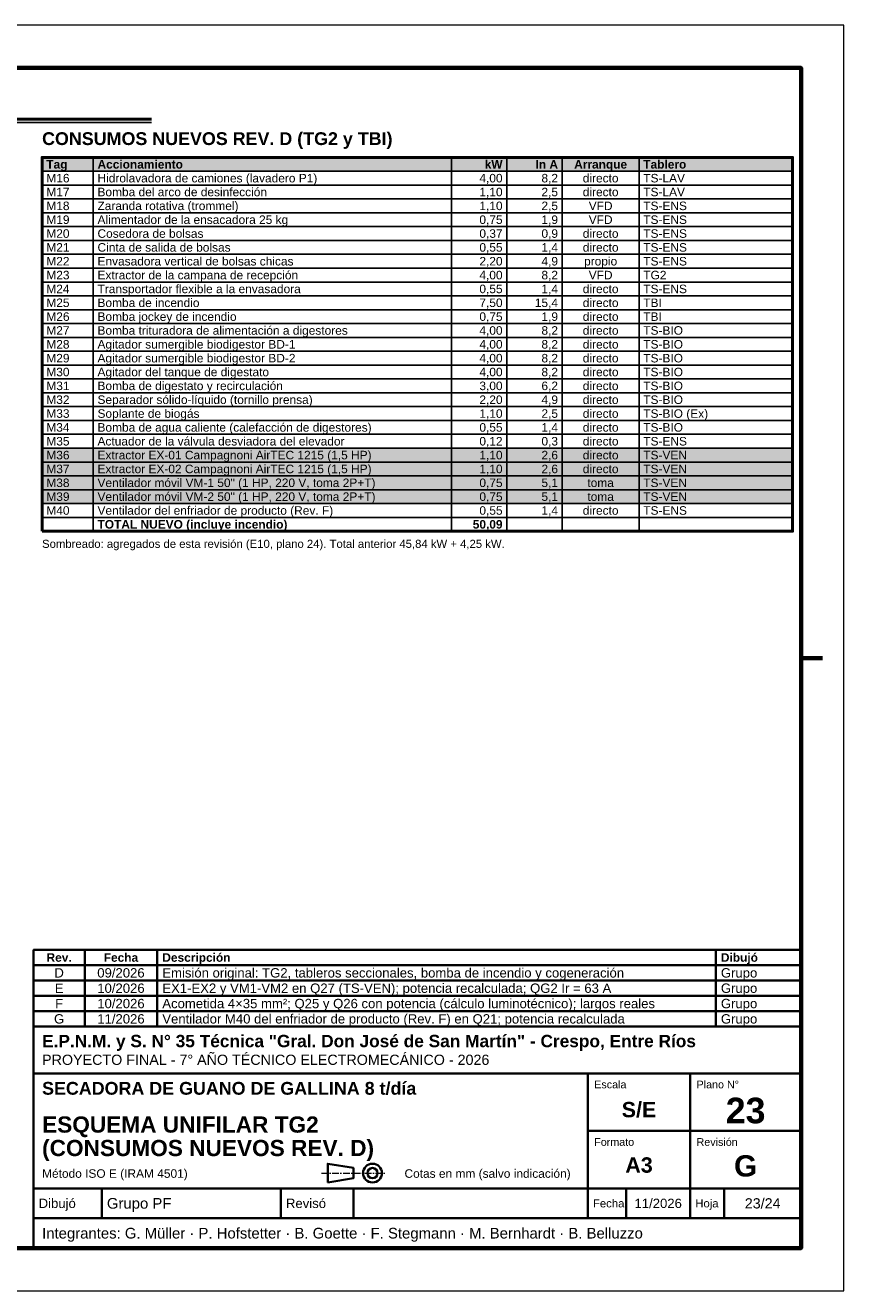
# Model space of a CAD drawing. Header units: millimetres. Extents: x 0 to 420, y 0 to 297.
# Tile 2 of 2: x 228 to 420, y 0 to 297. Entities that reach past the tile are written whole.
import ezdxf
from ezdxf.enums import TextEntityAlignment as Align

# ---------------------------------------------------------------- set-up
doc = ezdxf.new("R2010")
doc.units = ezdxf.units.MM
doc.header["$LTSCALE"] = 0.5
doc.linetypes.add('CENTER', pattern=[5.08, 3.175, -0.635, 0.635, -0.635])
for name, color, linetype, lineweight in [('CONTORNO', 7, 'CONTINUOUS', 50), ('EJES', 1, 'CENTER', 18), ('FINO', 7, 'CONTINUOUS', 25), ('HOJA', 8, 'CONTINUOUS', 13), ('RECUADRO', 7, 'CONTINUOUS', 70), ('RELLENO', 9, 'CONTINUOUS', 13), ('ROTULO', 7, 'CONTINUOUS', 35), ('TEXTO', 7, 'CONTINUOUS', 25)]:
    doc.layers.add(name, color=color, linetype=linetype, lineweight=lineweight)
doc.styles.add('NEGRITA', font='arialbd.ttf')
doc.styles.get("Standard").update_dxf_attribs({"font": 'arial.ttf'})

msp = doc.modelspace()

# ---------------------------------------------------------------- hatches: boundary and pattern name
at = {"layer": 'RELLENO', "true_color": 0xe2e8ee}
msp.add_hatch(color=7, dxfattribs=at).paths.add_polyline_path([(232, 262.75), (408, 262.75), (408, 266), (232, 266)])
at = {"layer": 'RELLENO', "true_color": 0xe1f0e4}
for points in [[(232, 194.5), (408, 194.5), (408, 197.75), (232, 197.75)], [(232, 191.25), (408, 191.25), (408, 194.5), (232, 194.5)], [(232, 188), (408, 188), (408, 191.25), (232, 191.25)], [(232, 184.75), (408, 184.75), (408, 188), (232, 188)]]:
    msp.add_hatch(color=7, dxfattribs=at).paths.add_polyline_path(points)

# ---------------------------------------------------------------- linework, layer by layer
at = {"layer": 'CONTORNO'}
msp.add_line((26, 275), (257.66, 275), dxfattribs=at)
msp.add_lwpolyline([(232, 178.25), (408, 178.25), (408, 266), (232, 266)], close=True, dxfattribs=at)
at = {"layer": 'EJES'}
msp.add_line((297.5, 27.6), (312.5, 27.6), dxfattribs=at)
at = {"layer": 'FINO'}
for p, q in [((26, 274.2), (257.66, 274.2)), ((244, 266), (244, 178.25)), ((328, 266), (328, 178.25)), ((341, 266), (341, 178.25)), ((354, 266), (354, 178.25)), ((372, 266), (372, 178.25))]:
    msp.add_line(p, q, dxfattribs=at)
for points in [[(232, 262.75), (408, 262.75), (408, 266), (232, 266)], [(232, 259.5), (408, 259.5), (408, 262.75), (232, 262.75)], [(232, 256.25), (408, 256.25), (408, 259.5), (232, 259.5)], [(232, 253), (408, 253), (408, 256.25), (232, 256.25)], [(232, 249.75), (408, 249.75), (408, 253), (232, 253)], [(232, 246.5), (408, 246.5), (408, 249.75), (232, 249.75)], [(232, 243.25), (408, 243.25), (408, 246.5), (232, 246.5)], [(232, 240), (408, 240), (408, 243.25), (232, 243.25)], [(232, 236.75), (408, 236.75), (408, 240), (232, 240)], [(232, 233.5), (408, 233.5), (408, 236.75), (232, 236.75)], [(232, 230.25), (408, 230.25), (408, 233.5), (232, 233.5)], [(232, 227), (408, 227), (408, 230.25), (232, 230.25)], [(232, 223.75), (408, 223.75), (408, 227), (232, 227)], [(232, 220.5), (408, 220.5), (408, 223.75), (232, 223.75)], [(232, 217.25), (408, 217.25), (408, 220.5), (232, 220.5)], [(232, 214), (408, 214), (408, 217.25), (232, 217.25)], [(232, 210.75), (408, 210.75), (408, 214), (232, 214)], [(232, 207.5), (408, 207.5), (408, 210.75), (232, 210.75)], [(232, 204.25), (408, 204.25), (408, 207.5), (232, 207.5)], [(232, 201), (408, 201), (408, 204.25), (232, 204.25)], [(232, 197.75), (408, 197.75), (408, 201), (232, 201)], [(232, 194.5), (408, 194.5), (408, 197.75), (232, 197.75)], [(232, 191.25), (408, 191.25), (408, 194.5), (232, 194.5)], [(232, 188), (408, 188), (408, 191.25), (232, 191.25)], [(232, 184.75), (408, 184.75), (408, 188), (232, 188)], [(232, 181.5), (408, 181.5), (408, 184.75), (232, 184.75)], [(232, 178.25), (408, 178.25), (408, 181.5), (232, 181.5)]]:
    msp.add_lwpolyline(points, close=True, dxfattribs=at)
at = {"layer": 'HOJA'}
msp.add_lwpolyline([(0, 0), (420, 0), (420, 297), (0, 297)], close=True, dxfattribs=at)
at = {"layer": 'RECUADRO'}
msp.add_line((415, 148.5), (410, 148.5), dxfattribs=at)
msp.add_lwpolyline([(20, 10), (410, 10), (410, 287), (20, 287)], close=True, dxfattribs=at)
at = {"layer": 'ROTULO'}
for p, q in [((242, 76.4), (242, 80)), ((259, 76.4), (259, 80)), ((390, 76.4), (390, 80)), ((242, 72.8), (242, 76.4)), ((259, 72.8), (259, 76.4)), ((390, 72.8), (390, 76.4)), ((242, 69.2), (242, 72.8)), ((259, 69.2), (259, 72.8)), ((390, 69.2), (390, 72.8)), ((242, 65.6), (242, 69.2)), ((259, 65.6), (259, 69.2)), ((390, 65.6), (390, 69.2)), ((242, 62), (242, 65.6)), ((259, 62), (259, 65.6)), ((390, 62), (390, 65.6)), ((230, 62), (410, 62)), ((230, 10), (230, 62)), ((230, 51), (410, 51)), ((360, 24), (360, 51)), ((384, 24), (384, 51)), ((360, 37.5), (410, 37.5)), ((230, 24), (410, 24)), ((246, 17), (246, 24)), ((288, 17), (288, 24)), ((305, 17), (305, 24)), ((360, 17), (360, 24)), ((369, 17), (369, 24)), ((384, 17), (384, 24)), ((392, 17), (392, 24)), ((230, 17), (410, 17))]:
    msp.add_line(p, q, dxfattribs=at)
for points in [[(230, 76.4), (410, 76.4), (410, 80), (230, 80)], [(230, 72.8), (410, 72.8), (410, 76.4), (230, 76.4)], [(230, 69.2), (410, 69.2), (410, 72.8), (230, 72.8)], [(230, 65.6), (410, 65.6), (410, 69.2), (230, 69.2)], [(230, 62), (410, 62), (410, 65.6), (230, 65.6)], [(299, 25.4), (305, 26.4), (305, 28.8), (299, 29.8)]]:
    msp.add_lwpolyline(points, close=True, dxfattribs=at)
for radius in [2.2, 1.2]:
    msp.add_circle((309.5, 27.6), radius, dxfattribs=at)

# ---------------------------------------------------------------- texts
at = {"layer": 'ROTULO', "style": 'NEGRITA'}
for s, height, p in [('Rev.', 2, (236, 78.2)), ('Fecha', 2, (250.5, 78.2)), ('S/E', 3.6, (372, 42.5)), ('23', 6, (397, 42.3)), ('A3', 3.6, (372, 29.5)), ('G', 5, (397, 29.3))]:
    msp.add_text(s, height=height, dxfattribs=at).set_placement(p, align=Align.MIDDLE_CENTER)
for s, height, p in [('Descripción', 2, (260.2, 78.2)), ('Dibujó', 2, (391.2, 78.2)), ('E.P.N.M. y S. N° 35 Técnica "Gral. Don José de San Martín" - Crespo, Entre Ríos', 2.9, (232, 58.6)), ('SECADORA DE GUANO DE GALLINA 8 t/día', 3, (232, 47.5)), ('ESQUEMA UNIFILAR TG2', 3.8, (232, 39)), ('(CONSUMOS NUEVOS REV. D)', 3.8, (232, 33.49))]:
    msp.add_text(s, height=height, dxfattribs=at).set_placement(p, align=Align.MIDDLE_LEFT)
at = {"layer": 'ROTULO'}
for s, height, p in [('D', 2.2, (236, 74.6)), ('09/2026', 2.2, (250.5, 74.6)), ('E', 2.2, (236, 71)), ('10/2026', 2.2, (250.5, 71)), ('F', 2.2, (236, 67.4)), ('10/2026', 2.2, (250.5, 67.4)), ('G', 2.2, (236, 63.8)), ('11/2026', 2.2, (250.5, 63.8)), ('11/2026', 2.2, (376.5, 20.5)), ('23/24', 2.4, (401, 20.5))]:
    msp.add_text(s, height=height, dxfattribs=at).set_placement(p, align=Align.MIDDLE_CENTER)
for s, height, p in [('Emisión original: TG2, tableros seccionales, bomba de incendio y cogeneración', 2.2, (260.2, 74.6)), ('Grupo', 2.2, (391.2, 74.6)), ('EX1-EX2 y VM1-VM2 en Q27 (TS-VEN); potencia recalculada; QG2 Ir = 63 A', 2.2, (260.2, 71)), ('Grupo', 2.2, (391.2, 71)), ('Acometida 4×35 mm²; Q25 y Q26 con potencia (cálculo luminotécnico); largos reales', 2.2, (260.2, 67.4)), ('Grupo', 2.2, (391.2, 67.4)), ('Ventilador M40 del enfriador de producto (Rev. F) en Q21; potencia recalculada', 2.2, (260.2, 63.8)), ('Grupo', 2.2, (391.2, 63.8)), ('PROYECTO FINAL - 7° AÑO TÉCNICO ELECTROMECÁNICO - 2026', 2.4, (232, 54.2)), ('Método ISO E (IRAM 4501)', 2, (232, 27.5)), ('Cotas en mm (salvo indicación)', 2, (317, 27.5)), ('Dibujó', 2.2, (231.2, 20.5)), ('Grupo PF', 2.5, (247.2, 20.5)), ('Revisó', 2.2, (289.2, 20.5)), ('Fecha', 1.9, (361.2, 20.5)), ('Hoja', 1.9, (385.2, 20.5)), ('Integrantes: G. Müller · P. Hofstetter · B. Goette · F. Stegmann · M. Bernhardt · B. Belluzzo', 2.5, (232, 13.5))]:
    msp.add_text(s, height=height, dxfattribs=at).set_placement(p, align=Align.MIDDLE_LEFT)
for s, p in [('Escala', (361.5, 49.3)), ('Plano N°', (385.5, 49.3)), ('Formato', (361.5, 35.8)), ('Revisión', (385.5, 35.8))]:
    msp.add_text(s, height=1.8, dxfattribs=at).set_placement(p, align=Align.TOP_LEFT)
at = {"layer": 'TEXTO', "style": 'NEGRITA'}
msp.add_text('CONSUMOS NUEVOS REV. D (TG2 y TBI)', height=3, dxfattribs=at).set_placement((232, 268), align=Align.BOTTOM_LEFT)
for s, p in [('Tag', (233, 264.375)), ('Accionamiento', (245, 264.375)), ('Tablero', (373, 264.375)), ('TOTAL NUEVO (incluye incendio)', (245, 179.875))]:
    msp.add_text(s, height=2, dxfattribs=at).set_placement(p, align=Align.MIDDLE_LEFT)
for s, p in [('kW', (340, 264.375)), ('In A', (353, 264.375)), ('50,09', (340, 179.875))]:
    msp.add_text(s, height=2, dxfattribs=at).set_placement(p, align=Align.MIDDLE_RIGHT)
msp.add_text('Arranque', height=2, dxfattribs=at).set_placement((363, 264.375), align=Align.MIDDLE_CENTER)
at = {"layer": 'TEXTO'}
for s, p in [('M16', (233, 261.125)), ('Hidrolavadora de camiones (lavadero P1)', (245, 261.125)), ('TS-LAV', (373, 261.125)), ('M17', (233, 257.875)), ('Bomba del arco de desinfección', (245, 257.875)), ('TS-LAV', (373, 257.875)), ('M18', (233, 254.625)), ('Zaranda rotativa (trommel)', (245, 254.625)), ('TS-ENS', (373, 254.625)), ('Alimentador de la ensacadora 25 kg', (245, 251.375)), ('M19', (233, 251.375)), ('TS-ENS', (373, 251.375)), ('M20', (233, 248.125)), ('Cosedora de bolsas', (245, 248.125)), ('TS-ENS', (373, 248.125)), ('M21', (233, 244.875)), ('Cinta de salida de bolsas', (245, 244.875)), ('TS-ENS', (373, 244.875)), ('M22', (233, 241.625)), ('Envasadora vertical de bolsas chicas', (245, 241.625)), ('TS-ENS', (373, 241.625)), ('M23', (233, 238.375)), ('Extractor de la campana de recepción', (245, 238.375)), ('TG2', (373, 238.375)), ('M24', (233, 235.125)), ('Transportador flexible a la envasadora', (245, 235.125)), ('TS-ENS', (373, 235.125)), ('M25', (233, 231.875)), ('Bomba de incendio', (245, 231.875)), ('TBI', (373, 231.875)), ('M26', (233, 228.625)), ('Bomba jockey de incendio', (245, 228.625)), ('TBI', (373, 228.625)), ('M27', (233, 225.375)), ('Bomba trituradora de alimentación a digestores', (245, 225.375)), ('TS-BIO', (373, 225.375)), ('M28', (233, 222.125)), ('Agitador sumergible biodigestor BD-1', (245, 222.125)), ('TS-BIO', (373, 222.125)), ('M29', (233, 218.875)), ('Agitador sumergible biodigestor BD-2', (245, 218.875)), ('TS-BIO', (373, 218.875)), ('M30', (233, 215.625)), ('Agitador del tanque de digestato', (245, 215.625)), ('TS-BIO', (373, 215.625)), ('M31', (233, 212.375)), ('Bomba de digestato y recirculación', (245, 212.375)), ('TS-BIO', (373, 212.375)), ('M32', (233, 209.125)), ('Separador sólido-líquido (tornillo prensa)', (245, 209.125)), ('TS-BIO', (373, 209.125)), ('M33', (233, 205.875)), ('Soplante de biogás', (245, 205.875)), ('TS-BIO (Ex)', (373, 205.875)), ('M34', (233, 202.625)), ('Bomba de agua caliente (calefacción de digestores)', (245, 202.625)), ('TS-BIO', (373, 202.625)), ('M35', (233, 199.375)), ('Actuador de la válvula desviadora del elevador', (245, 199.375)), ('TS-ENS', (373, 199.375)), ('M36', (233, 196.125)), ('Extractor EX-01 Campagnoni AirTEC 1215 (1,5 HP)', (245, 196.125)), ('TS-VEN', (373, 196.125)), ('M37', (233, 192.875)), ('Extractor EX-02 Campagnoni AirTEC 1215 (1,5 HP)', (245, 192.875)), ('TS-VEN', (373, 192.875)), ('M38', (233, 189.625)), ('Ventilador móvil VM-1 50" (1 HP, 220 V, toma 2P+T)', (245, 189.625)), ('TS-VEN', (373, 189.625)), ('M39', (233, 186.375)), ('Ventilador móvil VM-2 50" (1 HP, 220 V, toma 2P+T)', (245, 186.375)), ('TS-VEN', (373, 186.375)), ('M40', (233, 183.125)), ('Ventilador del enfriador de producto (Rev. F)', (245, 183.125)), ('TS-ENS', (373, 183.125))]:
    msp.add_text(s, height=2, dxfattribs=at).set_placement(p, align=Align.MIDDLE_LEFT)
for s, p in [('4,00', (340, 261.125)), ('8,2', (353, 261.125)), ('1,10', (340, 257.875)), ('2,5', (353, 257.875)), ('1,10', (340, 254.625)), ('2,5', (353, 254.625)), ('0,75', (340, 251.375)), ('1,9', (353, 251.375)), ('0,37', (340, 248.125)), ('0,9', (353, 248.125)), ('0,55', (340, 244.875)), ('1,4', (353, 244.875)), ('2,20', (340, 241.625)), ('4,9', (353, 241.625)), ('4,00', (340, 238.375)), ('8,2', (353, 238.375)), ('0,55', (340, 235.125)), ('1,4', (353, 235.125)), ('7,50', (340, 231.875)), ('15,4', (353, 231.875)), ('0,75', (340, 228.625)), ('1,9', (353, 228.625)), ('4,00', (340, 225.375)), ('8,2', (353, 225.375)), ('4,00', (340, 222.125)), ('8,2', (353, 222.125)), ('4,00', (340, 218.875)), ('8,2', (353, 218.875)), ('4,00', (340, 215.625)), ('8,2', (353, 215.625)), ('3,00', (340, 212.375)), ('6,2', (353, 212.375)), ('2,20', (340, 209.125)), ('4,9', (353, 209.125)), ('1,10', (340, 205.875)), ('2,5', (353, 205.875)), ('0,55', (340, 202.625)), ('1,4', (353, 202.625)), ('0,12', (340, 199.375)), ('0,3', (353, 199.375)), ('1,10', (340, 196.125)), ('2,6', (353, 196.125)), ('1,10', (340, 192.875)), ('2,6', (353, 192.875)), ('0,75', (340, 189.625)), ('5,1', (353, 189.625)), ('0,75', (340, 186.375)), ('5,1', (353, 186.375)), ('0,55', (340, 183.125)), ('1,4', (353, 183.125))]:
    msp.add_text(s, height=2, dxfattribs=at).set_placement(p, align=Align.MIDDLE_RIGHT)
for s, p in [('directo', (363, 261.125)), ('directo', (363, 257.875)), ('VFD', (363, 254.625)), ('VFD', (363, 251.375)), ('directo', (363, 248.125)), ('directo', (363, 244.875)), ('propio', (363, 241.625)), ('VFD', (363, 238.375)), ('directo', (363, 235.125)), ('directo', (363, 231.875)), ('directo', (363, 228.625)), ('directo', (363, 225.375)), ('directo', (363, 222.125)), ('directo', (363, 218.875)), ('directo', (363, 215.625)), ('directo', (363, 212.375)), ('directo', (363, 209.125)), ('directo', (363, 205.875)), ('directo', (363, 202.625)), ('directo', (363, 199.375)), ('directo', (363, 196.125)), ('directo', (363, 192.875)), ('toma', (363, 189.625)), ('toma', (363, 186.375)), ('directo', (363, 183.125))]:
    msp.add_text(s, height=2, dxfattribs=at).set_placement(p, align=Align.MIDDLE_CENTER)
msp.add_text('Sombreado: agregados de esta revisión (E10, plano 24). Total anterior 45,84 kW + 4,25 kW.', height=1.9, dxfattribs=at).set_placement((232, 176.25), align=Align.TOP_LEFT)

doc.saveas('drawing.dxf')
